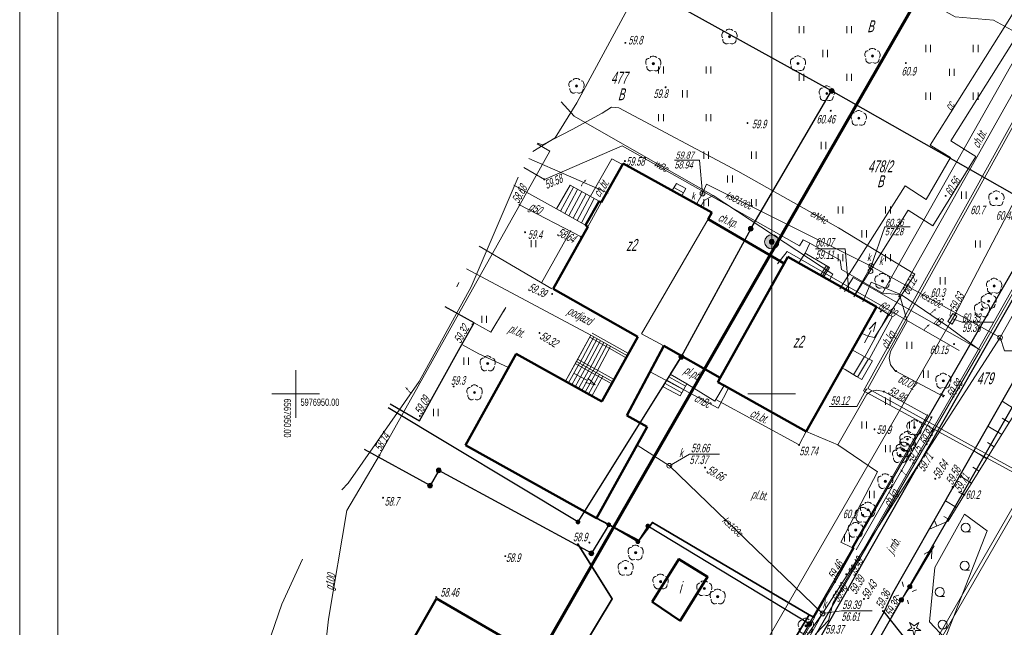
# Model space of a CAD drawing. Header units: millimetres. Extents: x 6567289036 to 6568990308, y 5976640423 to 5977332400.
# Tile 21 of 216: x 6567289036 to 6567392461, y 5976847912 to 5976911723. Entities that reach past the tile are written whole.
import ezdxf

# ---------------------------------------------------------------- set-up
doc = ezdxf.new("R2010")
doc.units = ezdxf.units.MM
doc.layers.add('0_PODKŁADANKI', color=7, linetype='Continuous')
doc.styles.get("Standard").update_dxf_attribs({"font": 'arial.ttf'})

# ---------------------------------------------------------------- blocks, each defined once
blk = doc.blocks.new('L_0_29_1')
at = {"color": 0, "linetype": 'Continuous', "lineweight": 13, "flags": 128}
blk.add_lwpolyline([(0, -0.5), (0, 0.5)], dxfattribs=at)
blk = doc.blocks.new('L_0_29_2')
at = {"color": 0, "linetype": 'Continuous', "lineweight": 13, "flags": 128}
blk.add_lwpolyline([(0, 0.5), (0, -0.5)], dxfattribs=at)
blk = doc.blocks.new('EGBP04_02')
at = {"linetype": 'Continuous', "lineweight": 18}
blk.add_hatch(color=7, dxfattribs=at).paths.add_polyline_path([(0, -0.5, 1), (0, 0.5, 1)])
at = {"color": 0, "linetype": 'Continuous', "lineweight": 18}
blk.add_circle((0, 0), 0.5, dxfattribs=at)
blk = doc.blocks.new('EGBP04_03')
at = {"linetype": 'Continuous', "lineweight": 13}
for color, points in [(7, [(0, -0.5, 1), (0, 0.5, 1)]), (0, [(0, -0.1, 1), (0, 0.1, 1)])]:
    blk.add_hatch(color=color, dxfattribs=at).paths.add_polyline_path(points)
at = {"color": 0, "linetype": 'Continuous', "lineweight": 13}
blk.add_circle((0, 0), 0.1, dxfattribs=at)
blk = doc.blocks.new('RTPW01')
at = {"linetype": 'Continuous', "lineweight": 13}
blk.add_hatch(color=0, dxfattribs=at).paths.add_polyline_path([(0, -0.1, 1), (0, 0.1, 1)])
at = {"color": 0, "linetype": 'Continuous', "lineweight": 13}
blk.add_circle((0, 0), 0.1, dxfattribs=at)
blk = doc.blocks.new('RTPW02')
at = {"linetype": 'Continuous', "lineweight": 13}
blk.add_hatch(color=0, dxfattribs=at).paths.add_polyline_path([(0, -0.1, 1), (0, 0.1, 1)])
at = {"color": 0, "linetype": 'Continuous', "lineweight": 13}
blk.add_circle((0, 0), 0.1, dxfattribs=at)
blk = doc.blocks.new('SUUS22_01')
at = {"color": 0, "linetype": 'Continuous', "lineweight": 13}
blk.add_circle((0, 0), 0.5, dxfattribs=at)
blk = doc.blocks.new('SUSM05_01')
at = {"linetype": 'Continuous', "lineweight": 18}
blk.add_hatch(color=7, dxfattribs=at).paths.add_polyline_path([(0, -0.45, 1), (0, 0.45, 1)])
at = {"color": 0, "linetype": 'Continuous', "lineweight": 18}
blk.add_circle((0, 0), 0.447, dxfattribs=at)
blk = doc.blocks.new('SUSM01_01')
at = {"color": 0, "linetype": 'Continuous', "lineweight": 18, "flags": 128}
for points in [[(-1, 1), (-1.7, 1.7)], [(1.1, 1), (1.7, 1.7)], [(-1, -1.1), (-1.7, -1.8)], [(1.1, -1.1), (1.7, -1.7)]]:
    blk.add_lwpolyline(points, dxfattribs=at)
blk = doc.blocks.new('SUPE04')
at = {"color": 0, "linetype": 'Continuous', "lineweight": 18, "flags": 128}
for points in [[(0.5, 0), (10, 0)], [(9, 0), (7.4, 0.9)], [(9, 0), (7.4, -0.9)]]:
    blk.add_lwpolyline(points, dxfattribs=at)
blk = doc.blocks.new('SUPS01_08')
at = {"linetype": 'Continuous', "lineweight": 13}
blk.add_hatch(color=0, dxfattribs=at).paths.add_polyline_path([(0, -0.1, 1), (0, 0.1, 1)])
at = {"color": 0, "linetype": 'Continuous', "lineweight": 13}
blk.add_circle((0, 0), 0.1, dxfattribs=at)
blk = doc.blocks.new('SUUS13')
at = {"linetype": 'Continuous', "lineweight": 18}
for points in [[(0, -1.5, 1), (0, 1.5, 1)], [(0, -0.5, 1), (0, 0.5, 1)]]:
    blk.add_hatch(color=7, dxfattribs=at).paths.add_polyline_path(points)
at = {"color": 0, "linetype": 'Continuous', "lineweight": 18}
for radius in [1.5, 0.5]:
    blk.add_circle((0, 0), radius, dxfattribs=at)
blk = doc.blocks.new('OBOP01_01')
at = {"linetype": 'Continuous', "lineweight": 18}
blk.add_hatch(color=0, dxfattribs=at).paths.add_polyline_path([(0, -0.1, 1), (0, 0.1, 1)])
at = {"color": 0, "linetype": 'Continuous', "lineweight": 18, "flags": 128}
blk.add_lwpolyline([(-1, 1.3), (0, 0.6), (1, 1.3), (0.5, 0.2), (1.4, -0.4), (0.3, -0.4), (0, -1.5), (-0.3, -0.4), (-1.4, -0.4), (-0.5, 0.2), (-1, 1.3)], dxfattribs=at)
at = {"color": 0, "linetype": 'Continuous', "lineweight": 18}
blk.add_circle((0, 0), 0.1, dxfattribs=at)
blk = doc.blocks.new('OBOP02_01')
at = {"linetype": 'Continuous', "lineweight": 13}
blk.add_hatch(color=0, dxfattribs=at).paths.add_polyline_path([(0, -0.22, 1), (0, 0.22, 1)])
at = {"color": 0, "linetype": 'Continuous', "lineweight": 18, "flags": 128}
for points in [[(-0.9, 1.1), (-1.1, 1.1), (-1.3, 1), (-1.5, 0.8), (-1.6, 0.5), (-1.6, 0.1), (-1.5, -0.2)], [(0.7, 1.3), (0.4, 1.5), (0.1, 1.6), (-0.2, 1.6), (-0.5, 1.5), (-0.7, 1.3)], [(1.5, -0.3), (1.6, 0), (1.6, 0.3), (1.5, 0.7), (1.3, 1), (1, 1.1)], [(-1.4, -0.5), (-1.4, -0.8), (-1.3, -1.1), (-1.1, -1.3), (-0.8, -1.5), (-0.5, -1.5), (-0.2, -1.4)], [(0.1, -1.4), (0.4, -1.5), (0.7, -1.5), (1.1, -1.3), (1.3, -1), (1.4, -0.6)]]:
    blk.add_lwpolyline(points, dxfattribs=at)
at = {"color": 0, "linetype": 'Continuous', "lineweight": 13}
blk.add_circle((0, 0), 0.224, dxfattribs=at)
blk = doc.blocks.new('PTTU04')
at = {"color": 0, "linetype": 'Continuous', "lineweight": 18, "flags": 128}
for points in [[(-5.5, 5.7), (-5.5, 4.2)], [(-4.5, 5.7), (-4.5, 4.2)], [(4.5, 5.7), (4.5, 4.2)], [(5.5, 5.7), (5.5, 4.2)], [(-0.5, -0.8), (-0.5, 0.7)], [(0.5, 0.7), (0.5, -0.8)], [(-5.5, -5.8), (-5.5, -4.3)], [(-4.5, -4.3), (-4.5, -5.8)], [(4.5, -4.3), (4.5, -5.8)], [(5.5, -4.3), (5.5, -5.8)]]:
    blk.add_lwpolyline(points, dxfattribs=at)
blk = doc.blocks.new('PTTU04_1')
at = {"color": 0, "linetype": 'Continuous', "lineweight": 18, "flags": 128}
for points in [[(-0.5, 0.7), (-0.5, -0.8)], [(0.5, 0.7), (0.5, -0.8)]]:
    blk.add_lwpolyline(points, dxfattribs=at)
blk = doc.blocks.new('PTTL05_1')
at = {"color": 0, "linetype": 'Continuous', "lineweight": 18, "flags": 128}
blk.add_lwpolyline([(0, -0.9), (1, -0.9)], dxfattribs=at)
at = {"color": 0, "linetype": 'Continuous', "lineweight": 18}
blk.add_circle((0, 0), 0.949, dxfattribs=at)

msp = doc.modelspace()

# ---------------------------------------------------------------- linework, layer by layer
at = {"layer": '0_PODKŁADANKI', "color": 18, "linetype": 'Continuous', "lineweight": 18, "flags": 128}
for points in [[(6567289036.345362, 5976640422.753954), (6567289036.345362, 5977054922.753954)], [(6567293036.345362, 5976672422.753954), (6567293036.345362, 5977052422.753954)]]:
    msp.add_lwpolyline(points, dxfattribs=at)
at = {"layer": '0_PODKŁADANKI', "linetype": 'Continuous', "lineweight": 13, "flags": 128}
for points in [[(6567368036.345362, 5977052422.753954), (6567368036.345362, 5976672422.753954)], [(6567318036.345362, 5976869922.753954), (6567318036.345362, 5976874922.753954)], [(6567368036.345362, 5976869922.753954), (6567368036.345362, 5976874922.753954)], [(6567315536.345362, 5976872422.753954), (6567320536.345362, 5976872422.753954)], [(6567365536.345362, 5976872422.753954), (6567370536.345362, 5976872422.753954)]]:
    msp.add_lwpolyline(points, dxfattribs=at)
at = {"layer": '0_PODKŁADANKI', "lineweight": 70, "flags": 128}
msp.add_lwpolyline([(6567404736.345362, 5976739422.753954), (6567351762.778372, 5976777404.141075), (6567366146.075858, 5976800736.645169), (6567331457.154829, 5976823648.519215), (6567352156.941767, 5976859663.035738), (6567388004.251012, 5976922023.146966), (6567434454.322674, 5977002407.900146), (6567546736.345362, 5976901322.753954), (6567526086.345362, 5976874932.753954), (6567498709.432438, 5976815801.160638), (6567474536.620397, 5976767698.485344), (6567446143.972124, 5976711666.871627)], close=True, dxfattribs=at)
at = {"layer": '0_PODKŁADANKI', "linetype": 'Continuous', "lineweight": 18, "flags": 128}
for points in [[(6567389476.345362, 5976825752.753954), (6567377386.345362, 5976832842.753954), (6567394956.345362, 5976863312.753954), (6567377666.345362, 5976872762.753954), (6567407636.345362, 5976926832.753954), (6567417246.345362, 5976944642.753954), (6567428206.345362, 5976964672.753954), (6567399246.345362, 5976991052.753954)], [(6567399516.345362, 5976991342.753954), (6567428616.345362, 5976964712.753954), (6567417426.345362, 5976944412.753954), (6567407866.345362, 5976926692.753953), (6567378136.345362, 5976872992.753954), (6567395446.345362, 5976863422.753954), (6567377906.345362, 5976833012.753954), (6567389676.345362, 5976826092.753954)], [(6567429546.345362, 5976968762.753954), (6567429666.345362, 5976965742.753954), (6567430086.345362, 5976965462.753954), (6567430076.345362, 5976965112.753954), (6567418216.345362, 5976944482.753954), (6567415636.345362, 5976941072.753954), (6567411176.345362, 5976931162.753954), (6567410336.345362, 5976925202.753954), (6567408956.345362, 5976922342.753954), (6567408766.345362, 5976921872.753954), (6567387276.345362, 5976880742.753954), (6567387026.345362, 5976880322.753954), (6567386776.345362, 5976879902.753954), (6567361346.345362, 5976835862.753954), (6567361156.345362, 5976835392.753954), (6567360956.345362, 5976834942.753953)], [(6567433226.345362, 5976961692.753953), (6567434166.345362, 5976959802.753954), (6567434086.345362, 5976955952.753954), (6567422326.345362, 5976934622.753954), (6567413156.345362, 5976918582.753954), (6567389736.345362, 5976877132.753954), (6567374486.345362, 5976850522.753954), (6567374006.345362, 5976848632.753954), (6567372676.345362, 5976847212.753954), (6567358606.345362, 5976822272.753954)], [(6567342940.345362, 5976897878.753954), (6567345296.345362, 5976899312.753954), (6567347546.345362, 5976902982.753954), (6567357516.345362, 5976921392.753954), (6567359196.345362, 5976925862.753954), (6567360831.345362, 5976929526.753954)], [(6567448116.345362, 5976914552.753954), (6567416016.345362, 5976920932.753954), (6567392016.345362, 5976878332.753954), (6567373376.345362, 5976849362.753954), (6567358346.345362, 5976822512.753954)], [(6567414166.345362, 5976919462.753954), (6567389916.345362, 5976876982.753954), (6567364746.345362, 5976833472.753954), (6567358456.345362, 5976822482.753954)], [(6567375186.345362, 5976883472.753954), (6567382046.345362, 5976894272.753954), (6567384256.345362, 5976892852.753954), (6567386816.345362, 5976897242.753954), (6567384666.345362, 5976898552.753954), (6567393404.188234, 5976912418.887012)], [(6567394776.639723, 5976911653.281639), (6567386846.345362, 5976898992.753954), (6567389486.345362, 5976897372.753954), (6567384966.345362, 5976890082.753954), (6567382366.345362, 5976891712.753954), (6567376666.345362, 5976882622.753954)], [(6567343433.345362, 5976898749.753954), (6567343936.345362, 5976898582.753954), (6567347056.345362, 5976900192.753953), (6567350216.345362, 5976901922.753954), (6567351186.345362, 5976902542.753954), (6567351966.345362, 5976902452.753954), (6567364486.345362, 5976895802.753954), (6567375056.345362, 5976889852.753954), (6567383056.345362, 5976885012.753954), (6567378816.345362, 5976878362.753954), (6567378166.345362, 5976878472.753954), (6567377546.345362, 5976878772.753954)], [(6567345899.345362, 5976903112.753954), (6567347266.345362, 5976901592.753954), (6567356276.345362, 5976896452.753954), (6567361896.345362, 5976893262.753954), (6567360946.345362, 5976892732.753954), (6567360596.345362, 5976892102.753954)], [(6567343404.345362, 5976898699.753954), (6567344706.345362, 5976897922.753954), (6567326826.345362, 5976865972.753954), (6567323406.345362, 5976860162.753954), (6567321456.345362, 5976848772.753954), (6567321136.345362, 5976845662.753954), (6567320136.345362, 5976836312.753954), (6567319906.345362, 5976835152.753954), (6567317816.345362, 5976831652.753954), (6567317256.345362, 5976831102.753954), (6567313076.345362, 5976822902.753954)], [(6567350866.345362, 5976893502.753954), (6567342530.345362, 5976897153.753954)], [(6567360756.345362, 5976893462.753954), (6567360456.345362, 5976896972.753954), (6567357810.345362, 5976896972.753954)], [(6567322858.345362, 5976862353.753954), (6567323536.345362, 5976863052.753954), (6567330996.345362, 5976873712.753954), (6567336476.345362, 5976883662.753954), (6567341409.345362, 5976895170.753954)], [(6567345436.345362, 5976891842.753954), (6567346846.345362, 5976894342.753954)], [(6567346846.345362, 5976894342.753954), (6567349896.345362, 5976892672.753954)], [(6567358016.345362, 5976894532.753954), (6567357566.345362, 5976893772.753954)], [(6567359016.345362, 5976893982.753954), (6567358016.345362, 5976894532.753954)], [(6567358016.345362, 5976894532.753954), (6567358176.345362, 5976894442.753953)], [(6567360126.345362, 5976892362.753954), (6567360756.345362, 5976893462.753954), (6567361166.345362, 5976894432.753954), (6567378466.345362, 5976885832.753954), (6567376756.345362, 5976882852.753954)], [(6567345856.345362, 5976891602.753954), (6567347206.345362, 5976894142.753954)], [(6567346296.345362, 5976891362.753954), (6567347646.345362, 5976893902.753954)], [(6567346726.345362, 5976891122.753954), (6567348086.345362, 5976893662.753954)], [(6567347166.345362, 5976890872.753954), (6567348526.345362, 5976893422.753954)], [(6567357566.345362, 5976893772.753954), (6567358586.345362, 5976893212.753954)], [(6567357756.345362, 5976894102.753954), (6567358776.345362, 5976893552.753954)], [(6567358586.345362, 5976893212.753954), (6567359016.345362, 5976893982.753954)], [(6567361896.345362, 5976893262.753954), (6567374456.345362, 5976885012.753954), (6567374106.345362, 5976884352.753954)], [(6567341546.345362, 5976892282.753954), (6567348006.345362, 5976888932.753954)], [(6567347606.345362, 5976890632.753954), (6567348956.345362, 5976893182.753954)], [(6567348036.345362, 5976890382.753954), (6567349396.345362, 5976892942.753953)], [(6567348476.345362, 5976890142.753954), (6567349836.345362, 5976892702.753954)], [(6567350126.345362, 5976892522.753954), (6567348706.345362, 5976889982.753954)], [(6567349896.345362, 5976892672.753954), (6567350126.345362, 5976892522.753954)], [(6567348486.345362, 5976890132.753954), (6567345436.345362, 5976891842.753954)], [(6567348706.345362, 5976889982.753954), (6567348486.345362, 5976890132.753954)], [(6567378466.345362, 5976885852.753954), (6567379906.345362, 5976889962.753954), (6567382589.345362, 5976889962.753954)], [(6567368646.345362, 5976886072.753954), (6567369656.345362, 5976887392.753954), (6567387716.345362, 5976876972.753954)], [(6567370876.345362, 5976886172.753954), (6567371556.345362, 5976887212.753954)], [(6567371556.345362, 5976887212.753954), (6567374096.345362, 5976885702.753954)], [(6567376136.345362, 5976883172.753954), (6567375746.345362, 5976887652.753954), (6567372622.345362, 5976887652.753954)], [(6567373486.345362, 5976884692.753953), (6567370876.345362, 5976886172.753954)], [(6567373146.345362, 5976884882.753954), (6567373786.345362, 5976885892.753954)], [(6567373316.345362, 5976884782.753954), (6567373956.345362, 5976885782.753954)], [(6567374096.345362, 5976885702.753954), (6567373486.345362, 5976884692.753953)], [(6567378466.345362, 5976885852.753954), (6567392016.345362, 5976878332.753954)], [(6567375686.345362, 5976883192.753953), (6567376576.345362, 5976884652.753954), (6567389946.345362, 5976877032.753954)], [(6567377616.345362, 5976882092.753954), (6567378486.345362, 5976884152.753954), (6567381646.345362, 5976882822.753954), (6567386496.345362, 5976879532.753954), (6567389736.345362, 5976877132.753954)], [(6567377826.345362, 5976876301.503955), (6567380236.345362, 5976880771.503955)], [(6567378266.345362, 5976876064.003954), (6567380676.345362, 5976880534.003953)], [(6567378274.479626, 5976879216.036751), (6567378977.720596, 5976879969.662739)], [(6567378977.720596, 5976879969.662739), (6567378711.861383, 5976878973.761703)], [(6567387026.345362, 5976880312.753954), (6567388026.345362, 5976879972.753954), (6567391328.345362, 5976879972.753954)], [(6567349159.095362, 5976878810.503956), (6567352989.095363, 5976876650.503955)], [(6567377766.345362, 5976877782.753954), (6567378493.170503, 5976879094.899226)], [(6567349036.345362, 5976878592.753954), (6567347516.345362, 5976875842.753954)], [(6567347866.345362, 5976875642.753954), (6567349356.345362, 5976878412.753954)], [(6567348216.345362, 5976875452.753954), (6567349706.345362, 5976878212.753954)], [(6567348566.345362, 5976875252.753954), (6567350056.345362, 5976878022.753954)], [(6567348913.595362, 5976878375.003953), (6567352743.595361, 5976876215.003953)], [(6567348916.345362, 5976875062.753954), (6567350406.345362, 5976877822.753954)], [(6567352866.345362, 5976876432.753954), (6567349036.345362, 5976878592.753954)], [(6567392016.345362, 5976878332.753954), (6567392466.345362, 5976876952.753954), (6567395654.345362, 5976876952.753954)], [(6567349266.345362, 5976874862.753954), (6567350746.345362, 5976877622.753954)], [(6567349616.345362, 5976874672.753954), (6567351096.345362, 5976877432.753954)], [(6567378046.345362, 5976876182.753954), (6567376406.345362, 5976877092.753954)], [(6567347516.345362, 5976875842.753954), (6567346356.345362, 5976873752.753954)], [(6567346686.345362, 5976873572.753954), (6567347846.345362, 5976875662.753954)], [(6567347394.595363, 5976875624.253954), (6567351234.59536, 5976873484.253954)], [(6567347516.345362, 5976875842.753954), (6567347636.345362, 5976876062.753954)], [(6567347516.345362, 5976875842.753954), (6567349606.345362, 5976874672.753954)], [(6567351356.345362, 5976873702.753954), (6567347516.345362, 5976875842.753954)], [(6567347638.095363, 5976876061.253954), (6567351478.095363, 5976873921.253956)], [(6567351356.345362, 5976873702.753954), (6567352866.345362, 5976876432.753954)], [(6567376626.345362, 5976874432.753954), (6567377766.345362, 5976876342.753954)], [(6567377056.345362, 5976874182.753954), (6567378206.345362, 5976876102.753954)], [(6567377496.345362, 5976873922.753954), (6567378616.345362, 5976875882.753954)], [(6567378616.345362, 5976875882.753954), (6567378046.345362, 5976876182.753954)], [(6567347036.345362, 5976873372.753954), (6567348196.345362, 5976875462.753954)], [(6567347386.345362, 5976873182.753954), (6567348546.345362, 5976875272.753954)], [(6567347736.345362, 5976872982.753954), (6567348896.345362, 5976875072.753954)], [(6567348076.345362, 5976872792.753954), (6567349246.345362, 5976874882.753954)], [(6567348426.345362, 5976872592.753954), (6567349596.345362, 5976874682.753954)], [(6567349606.345362, 5976874672.753954), (6567351356.345362, 5976873702.753954)], [(6567363506.345362, 5976873032.753954), (6567362396.345362, 5976870922.753954), (6567355246.345362, 5976874752.753954)], [(6567375356.345362, 5976875202.753954), (6567375746.345362, 5976874972.753954)], [(6567375746.345362, 5976874972.753954), (6567376946.345362, 5976874242.753954)], [(6567346356.345362, 5976873752.753954), (6567350196.345362, 5976871612.753954)], [(6567347276.345362, 5976874572.753954), (6567348593.920905, 5976873855.819725)], [(6567349472.304602, 5976873377.863572), (6567348474.431867, 5976873636.223801)], [(6567348713.409943, 5976874075.415649), (6567349472.304602, 5976873377.863572)], [(6567348776.345362, 5976872402.753954), (6567349946.345362, 5976874492.753954)], [(6567349126.345362, 5976872202.753954), (6567350296.345362, 5976874292.753954)], [(6567350196.345362, 5976871612.753954), (6567351356.345362, 5976873702.753954)], [(6567357366.345362, 5976874502.753954), (6567356636.345362, 5976873182.753954)], [(6567357016.345362, 5976873872.753954), (6567358776.345362, 5976872882.753954)], [(6567357206.345362, 5976874222.753954), (6567358976.345362, 5976873232.753954)], [(6567359116.345362, 5976873482.753954), (6567357366.345362, 5976874502.753954)], [(6567376946.345362, 5976874242.753954), (6567377496.345362, 5976873922.753954)], [(6567356636.345362, 5976873182.753954), (6567358406.345362, 5976872232.753954)], [(6567356826.345362, 5976873522.753954), (6567358576.345362, 5976872532.753954)], [(6567358406.345362, 5976872232.753954), (6567359116.345362, 5976873482.753954)], [(6567377956.345362, 5976872872.753954), (6567376966.345362, 5976871112.753954), (6567374072.345362, 5976871112.753954)], [(6567379986.345362, 5976871292.753954), (6567379986.345362, 5976872042.753954)], [(6567380486.345362, 5976871292.753954), (6567380486.345362, 5976872042.753954)], [(6567393780.610294, 5976870693.464473), (6567392227.097587, 5976871659.542434)], [(6567384439.345362, 5976870246.753954), (6567376469.345362, 5976856296.753954)], [(6567384873.345362, 5976869998.753954), (6567376903.345364, 5976856048.753954)], [(6567377486.345362, 5976868792.753954), (6567377486.345362, 5976869542.753954)], [(6567377986.345362, 5976868792.753954), (6567377986.345362, 5976869542.753954)], [(6567382486.345362, 5976868792.753954), (6567382486.345362, 5976869542.753954)], [(6567382986.345362, 5976868792.753954), (6567382986.345362, 5976869542.753954)], [(6567392988.483874, 5976869419.676525), (6567392237.122705, 5976869886.923083)], [(6567392196.357453, 5976868145.888578), (6567390744.425486, 5976869048.79685)], [(6567353886.345362, 5976867032.753954), (6567357276.345362, 5976864872.753954), (6567373376.345362, 5976849362.753954)], [(6567379986.345362, 5976866292.753954), (6567379986.345362, 5976867042.753954)], [(6567380486.345362, 5976866292.753954), (6567380486.345362, 5976867042.753954)], [(6567390612.104609, 5976865598.312687), (6567389261.753386, 5976866438.051268)], [(6567391404.23103, 5976866872.100633), (6567390703.660233, 5976867307.762346)], [(6567357276.345362, 5976864872.753954), (6567359386.345362, 5976866102.753954), (6567362548.345362, 5976866102.753954)], [(6567389819.978187, 5976864324.524739), (6567389170.197761, 5976864728.60161)], [(6567389027.851765, 5976863050.736794), (6567387779.081283, 5976863827.305686)], [(6567387448.707383, 5976860499.997604), (6567386296.261131, 5976861210.589261)], [(6567388235.973389, 5976861776.795252), (6567387635.612669, 5976862146.974181)], [(6567385360.414382, 5976858543.716667), (6567385114.567194, 5976859121.309464)], [(6567386661.441377, 5976859223.199955), (6567386109.355846, 5976859563.612684)], [(6567329296.345362, 5976822642.753954), (6567326536.345362, 5976824382.753954), (6567319806.345362, 5976828222.753954), (6567316926.345362, 5976830282.753954), (6567314306.345362, 5976832802.753954), (6567312506.345362, 5976834352.753954), (6567311596.345362, 5976835892.753954), (6567316576.345362, 5976850342.753954), (6567318748.345362, 5976855082.753954)], [(6567319896.345362, 5976808082.753954), (6567351756.345362, 5976818122.753954), (6567354436.345362, 5976822372.753954), (6567359066.345362, 5976829362.753954), (6567361736.345362, 5976833392.753954), (6567365896.345362, 5976838842.753954), (6567373376.345362, 5976849362.753954)], [(6567373376.345362, 5976849362.753954), (6567375346.345362, 5976849642.753954), (6567378585.345362, 5976849642.753954)]]:
    msp.add_lwpolyline(points, dxfattribs=at)
at = {"layer": '0_PODKŁADANKI', "linetype": 'Continuous', "lineweight": 25, "flags": 128}
for points in [[(6567358256.586545, 5976820775.120837), (6567360336.137743, 5976824349.983788), (6567367758.374131, 5976837408.747147), (6567375990.336905, 5976851849.501782), (6567383286.373838, 5976864656.702277), (6567395461.976495, 5976886046.171122), (6567402943.800706, 5976899107.535935), (6567412735.191191, 5976916324.269744), (6567420615.043418, 5976930047.86971), (6567421886.345362, 5976932352.753954)], [(6567374326.345362, 5976904242.753954), (6567353168.345362, 5976915971.753954)], [(6567413067.602123, 5976908316.109881), (6567406641.250737, 5976897102.985645), (6567399231.424665, 5976883993.028679), (6567387089.352464, 5976862612.804878)], [(6567365826.345362, 5976889762.753954), (6567374326.345362, 5976904242.753954)], [(6567396866.345362, 5976891452.753954), (6567374326.345362, 5976904242.753954)], [(6567371976.345362, 5976848262.753954), (6567396866.345362, 5976891452.753954)], [(6567365826.345362, 5976889762.753954), (6567358526.345362, 5976876312.753954)], [(6567402836.345362, 5976887662.753954), (6567378166.345362, 5976844712.753954)], [(6567327959.345362, 5976871376.753954), (6567331036.345362, 5976869612.753954), (6567335466.345362, 5976877602.753954), (6567336776.345362, 5976879872.753954), (6567333711.345362, 5976881551.753954)], [(6567358526.345362, 5976876312.753954), (6567347676.345362, 5976858972.753954)], [(6567347676.345362, 5976858972.753954), (6567327724.345362, 5976870961.753954)], [(6567332136.345362, 5976862792.753954), (6567325244.345362, 5976866574.753954)], [(6567333056.345362, 5976864392.753954), (6567332136.345362, 5976862792.753954)], [(6567349086.345362, 5976855682.753954), (6567333056.345362, 5976864392.753954)], [(6567371645.754267, 5976835147.874117), (6567376004.788192, 5976832666.34256), (6567383203.806625, 5976845293.678573), (6567379833.052526, 5976849543.152035), (6567380766.746179, 5976851480.245878), (6567387089.352464, 5976862612.804878)], [(6567350916.345362, 5976858682.753954), (6567349086.345362, 5976855682.753954)], [(6567353966.345362, 5976856902.753954), (6567350916.345362, 5976858682.753954)], [(6567355016.345362, 5976858542.753954), (6567353966.345362, 5976856902.753954)], [(6567371976.345362, 5976848262.753954), (6567355016.345362, 5976858542.753954)], [(6567376456.345362, 5976856292.753954), (6567376641.617991, 5976856216.423401), (6567374674.301537, 5976852665.450892)], [(6567379833.052526, 5976849543.152035), (6567371645.754267, 5976835147.874117)], [(6567371976.345362, 5976848262.753954), (6567370346.345362, 5976845372.753954)]]:
    msp.add_lwpolyline(points, dxfattribs=at)
at = {"layer": '0_PODKŁADANKI', "lineweight": 18, "flags": 128}
for points in [[(6567366266.345362, 5976925632.753954), (6567372436.345362, 5976922182.753954), (6567374866.345362, 5976918982.753954), (6567387286.345362, 5976912012.753954), (6567391336.345362, 5976911682.753954), (6567394776.345362, 5976909792.753954)], [(6567374326.345362, 5976904242.753954), (6567353168.345362, 5976915971.753954)], [(6567379656.345362, 5976883002.753954), (6567381446.345362, 5976882872.753954), (6567397236.345362, 5976910902.753954), (6567398386.345362, 5976910212.753954), (6567401306.345362, 5976915322.753954)], [(6567394776.345362, 5976909792.753954), (6567379656.345362, 5976883002.753954)], [(6567386556.345362, 5976859052.753954), (6567388276.150578, 5976861841.955107), (6567401387.19439, 5976882925.31897), (6567407615.243476, 5976896427.252941), (6567410543.360343, 5976900961.800599), (6567413358.736551, 5976906235.842104), (6567413067.602123, 5976908316.109881)], [(6567374326.345362, 5976904242.753954), (6567365826.345362, 5976889762.753954)], [(6567396866.345362, 5976891452.753954), (6567374326.345362, 5976904242.753954)], [(6567341982.345362, 5976896183.753954), (6567344146.345362, 5976894952.753954), (6567352326.345362, 5976898472.753954), (6567370956.345362, 5976887972.753954), (6567371336.345362, 5976888612.753954), (6567372046.345362, 5976888262.753954), (6567371556.345362, 5976887212.753954), (6567370876.345362, 5976886172.753954), (6567369726.345362, 5976886822.753954), (6567369336.345362, 5976886122.753954), (6567361366.345362, 5976890762.753954), (6567361756.345362, 5976891462.753954), (6567358586.345362, 5976893212.753954)], [(6567348986.345362, 5976893172.753954), (6567351246.345362, 5976897112.753954), (6567352356.345362, 5976896502.753954)], [(6567340944.345362, 5976894347.753954), (6567345436.345362, 5976891842.753954)], [(6567396866.345362, 5976891452.753954), (6567371976.345362, 5976848262.753954)], [(6567346936.345362, 5976889582.753954), (6567343856.345362, 5976884082.753954)], [(6567365826.345362, 5976889762.753954), (6567358526.345362, 5976876312.753954)], [(6567372046.345362, 5976888262.753954), (6567375206.345362, 5976886462.753954), (6567375376.345362, 5976885472.753954), (6567379656.345362, 5976883002.753954), (6567381446.345362, 5976882872.753954)], [(6567344946.345362, 5976883442.753953), (6567337314.345362, 5976887926.753954)], [(6567378166.345362, 5976844712.753954), (6567402836.345362, 5976887662.753954)], [(6567349036.345362, 5976878592.753954), (6567335977.345362, 5976885559.753954)], [(6567381446.345362, 5976882872.753954), (6567382256.345362, 5976880072.753954), (6567380516.345362, 5976876892.753954), (6567380366.345362, 5976876182.753954)], [(6567339976.345362, 5976881292.753954), (6567338526.345362, 5976878892.753954), (6567336776.345362, 5976879872.753954), (6567335466.345362, 5976877612.753954), (6567337276.345362, 5976876632.753954), (6567340396.345362, 5976875192.753953), (6567341196.345362, 5976876632.753954), (6567346356.345362, 5976873752.753954), (6567349036.345362, 5976878592.753954)], [(6567379026.345362, 5976881582.753954), (6567380456.345362, 5976880652.753954)], [(6567358526.345362, 5976876312.753954), (6567347676.345362, 5976858972.753954)], [(6567380366.345362, 5976876182.753954), (6567380496.345362, 5976875472.753954), (6567380996.345362, 5976874842.753954), (6567386066.345362, 5976872152.753954)], [(6567347676.345362, 5976858972.753954), (6567327724.345362, 5976870961.753954)], [(6567371656.345362, 5976868462.753954), (6567374986.345362, 5976867072.753954)], [(6567332136.345362, 5976862792.753954), (6567325244.345362, 5976866574.753954)], [(6567333056.345362, 5976864392.753954), (6567332136.345362, 5976862792.753954)], [(6567349086.345362, 5976855682.753954), (6567333056.345362, 5976864392.753954)], [(6567350916.345362, 5976858682.753954), (6567349086.345362, 5976855682.753954)], [(6567353966.345362, 5976856902.753954), (6567350916.345362, 5976858682.753954)], [(6567355016.345362, 5976858542.753954), (6567353966.345362, 5976856902.753954)], [(6567371976.345362, 5976848262.753954), (6567355016.345362, 5976858542.753954)], [(6567386556.345362, 5976859052.753954), (6567384606.345362, 5976858222.753954)], [(6567374674.301537, 5976852665.450892), (6567372514.262379, 5976849047.522769), (6567372536.508682, 5976848951.916279), (6567366495.30654, 5976838270.416861), (6567360683.285709, 5976828104.920258)], [(6567381665.935281, 5976850797.97856), (6567382532.188397, 5976852176.913694)], [(6567370346.345362, 5976845372.753954), (6567371976.345362, 5976848262.753954)]]:
    msp.add_lwpolyline(points, dxfattribs=at)
at = {"layer": '0_PODKŁADANKI', "linetype": 'Continuous', "lineweight": 50, "flags": 128}
for points in [[(6567350126.345362, 5976892522.753954), (6567352416.345362, 5976896612.753954)], [(6567352416.345362, 5976896612.753954), (6567361756.345362, 5976891462.753954)], [(6567348486.345362, 5976890132.753954), (6567349896.345362, 5976892672.753954)], [(6567349896.345362, 5976892672.753954), (6567350126.345362, 5976892522.753954)], [(6567361756.345362, 5976891462.753954), (6567361366.345362, 5976890762.753954)], [(6567348706.345362, 5976889982.753954), (6567348486.345362, 5976890132.753954)], [(6567361366.345362, 5976890762.753954), (6567369336.345362, 5976886122.753954)], [(6567345056.345362, 5976883472.753954), (6567348706.345362, 5976889982.753954)], [(6567369336.345362, 5976886122.753954), (6567362616.345362, 5976874112.753954)], [(6567362616.345362, 5976874112.753954), (6567369336.345362, 5976886122.753954)], [(6567369336.345362, 5976886122.753954), (6567369726.345362, 5976886822.753954)], [(6567369726.345362, 5976886822.753954), (6567379026.345362, 5976881582.753954)], [(6567353976.345362, 5976878432.753954), (6567345056.345362, 5976883472.753954)], [(6567379026.345362, 5976881582.753954), (6567371656.345362, 5976868462.753954)], [(6567350196.345362, 5976871612.753954), (6567353976.345362, 5976878432.753954)], [(6567356686.345362, 5976877482.753954), (6567352816.345362, 5976870142.753954)], [(6567362616.345362, 5976874112.753954), (6567356686.345362, 5976877482.753954)], [(6567335856.345362, 5976867052.753954), (6567341196.345362, 5976876632.753954)], [(6567341196.345362, 5976876632.753954), (6567350196.345362, 5976871612.753954)], [(6567362376.345362, 5976873672.753954), (6567362616.345362, 5976874112.753954)], [(6567363026.345362, 5976873302.753954), (6567362376.345362, 5976873672.753954)], [(6567371656.345362, 5976868462.753954), (6567363026.345362, 5976873302.753954)], [(6567352816.345362, 5976870142.753954), (6567354956.345362, 5976868952.753954)], [(6567354956.345362, 5976868952.753954), (6567349626.345362, 5976859382.753954)], [(6567349626.345362, 5976859382.753954), (6567335856.345362, 5976867052.753954)], [(6567325546.345362, 5976838182.753954), (6567332806.345362, 5976850932.753954)], [(6567332806.345362, 5976850932.753954), (6567341246.345362, 5976846042.753954)]]:
    msp.add_lwpolyline(points, dxfattribs=at)
at = {"layer": '0_PODKŁADANKI', "linetype": 'Continuous', "lineweight": 18, "flags": 128}
for points in [[(6567354356.345362, 5976878732.753955), (6567361356.345362, 5976890762.753954), (6567369327.822886, 5976886107.522567), (6567362618.729667, 5976874117.015191), (6567356686.345362, 5976877482.753954)], [(6567386546.345362, 5976880012.753954), (6567387066.345362, 5976880862.753954), (6567387486.345362, 5976880602.753954), (6567386976.345362, 5976879752.753954)], [(6567379816.345362, 5976872662.753954), (6567384386.345362, 5976870162.753954), (6567376456.345362, 5976856292.753954), (6567375306.345362, 5976856852.753954), (6567379156.345362, 5976864232.753954), (6567374986.345362, 5976867072.753954), (6567378036.345362, 5976872382.753954), (6567378516.345362, 5976872712.753954), (6567379076.345362, 5976872812.753954)]]:
    msp.add_lwpolyline(points, close=True, dxfattribs=at)
at = {"layer": '0_PODKŁADANKI', "lineweight": 18, "flags": 128}
for points in [[(6567358556.345362, 5976876422.753954), (6567362616.345362, 5976874112.753954), (6567362376.345362, 5976873672.753954), (6567363026.345362, 5976873302.753954), (6567362066.345362, 5976871652.753954), (6567359116.345362, 5976873482.753954), (6567357366.345362, 5976874502.753954)], [(6567363026.345362, 5976873302.753954), (6567371656.345362, 5976868462.753954), (6567370906.345362, 5976867062.753954), (6567362166.345362, 5976871822.753954)], [(6567388271.655859, 5976859779.145001), (6567390676.21789, 5976858046.490698), (6567386238.277311, 5976846719.170452), (6567384593.542107, 5976848477.986595), (6567385150.562639, 5976854197.813601)]]:
    msp.add_lwpolyline(points, close=True, dxfattribs=at)
at = {"layer": '0_PODKŁADANKI', "lineweight": 35, "flags": 128}
for points in [[(6567349626.345362, 5976859382.753954), (6567354076.345362, 5976857042.753954), (6567355496.345362, 5976858932.753954), (6567371976.345362, 5976849232.753954), (6567368506.345362, 5976843482.753954)], [(6567347616.345362, 5976856722.753954), (6567351276.345362, 5976850892.753954), (6567346656.345362, 5976843252.753954)], [(6567371976.345362, 5976849232.753954), (6567372536.508682, 5976848951.916279)]]:
    msp.add_lwpolyline(points, dxfattribs=at)
at = {"layer": '0_PODKŁADANKI', "linetype": 'Continuous', "lineweight": 50, "flags": 128}
msp.add_lwpolyline([(6567355476.345362, 5976850592.753954), (6567358286.345362, 5976855082.753954), (6567361296.345362, 5976853202.753954), (6567358426.345362, 5976848602.753954)], close=True, dxfattribs=at)
at = {"layer": '0_PODKŁADANKI'}
for p in [(6567382082.294243, 5976865310.940794), (6567383286.373838, 5976864656.702277), (6567385206.708287, 5976863509.121698), (6567387031.276252, 5976862649.96697), (6567387089.352464, 5976862612.804878), (6567388276.150578, 5976861841.955107), (6567374674.301537, 5976852665.450892), (6567375990.336905, 5976851849.501782), (6567376031.764668, 5976851833.959289), (6567382532.188397, 5976852176.913694), (6567377719.551673, 5976850889.215816), (6567381665.935281, 5976850797.97856), (6567379705.158031, 5976849622.644495), (6567379833.052526, 5976849543.152035)]:
    msp.add_point(p, dxfattribs=at)

# ---------------------------------------------------------------- block references
at = {"layer": '0_PODKŁADANKI', "linetype": 'Continuous', "xscale": 500, "yscale": 500, "zscale": 500}
for name, p in [('PTTU04', (6567373656.345362, 5976908202.753954)), ('OBOP02_01', (6567363596.345362, 5976909932.753954)), ('RTPW01', (6567352656.345362, 5976909292.753954)), ('OBOP02_01', (6567378616.345362, 5976907912.753954)), ('PTTU04', (6567386956.345362, 5976906222.753954)), ('OBOP02_01', (6567355596.345362, 5976907102.753954)), ('OBOP02_01', (6567370786.345362, 5976907122.753954)), ('PTTU04', (6567358896.345362, 5976903962.753954)), ('RTPW01', (6567382116.345362, 5976907172.753954)), ('OBOP02_01', (6567347526.345362, 5976904762.753954)), ('RTPW01', (6567356886.345362, 5976904632.753954)), ('OBOP02_01', (6567373816.345362, 5976903972.753954)), ('EGBP04_02', (6567374326.345362, 5976904242.753954)), ('RTPW01', (6567374226.345362, 5976902162.753954)), ('OBOP02_01', (6567377176.345362, 5976901382.753954)), ('RTPW01', (6567365486.345362, 5976900872.753954)), ('PTTU04_1', (6567373456.345362, 5976898542.753954)), ('PTTU04', (6567363646.345362, 5976895022.753954)), ('RTPW01', (6567352616.345362, 5976896872.753954)), ('RTPW02', (6567344146.345362, 5976894952.753954)), ('SUUS22_01', (6567360756.345362, 5976893462.753954)), ('RTPW02', (6567360756.345362, 5976893462.753954)), ('RTPW02', (6567386296.345362, 5976893222.753954)), ('PTTU04_1', (6567388216.345362, 5976893322.753954)), ('OBOP02_01', (6567391636.345362, 5976892942.753953)), ('SUPS01_08', (6567341546.345362, 5976892282.753954)), ('RTPW01', (6567391636.345362, 5976892942.753953)), ('PTTU04', (6567377746.345362, 5976889262.753954)), ('RTPW01', (6567342126.345362, 5976889392.753954)), ('EGBP04_02', (6567365826.345362, 5976889762.753954)), ('SUUS13', (6567368036.345362, 5976888392.753954)), ('PTTU04_1', (6567342996.345362, 5976888232.753954)), ('SUPS01_08', (6567348006.345362, 5976888932.753954)), ('PTTU04_1', (6567389686.345362, 5976888192.753953)), ('SUUS22_01', (6567378466.345362, 5976885852.753954)), ('SUUS22_01', (6567378406.345362, 5976885322.753954)), ('RTPW02', (6567378466.345362, 5976885852.753954)), ('OBOP02_01', (6567379666.345362, 5976884272.753954)), ('PTTU04_1', (6567385986.345362, 5976884322.753954)), ('OBOP02_01', (6567391396.345362, 5976883762.753954)), ('RTPW01', (6567344966.345362, 5976882922.753954)), ('SUPS01_08', (6567376136.345362, 5976883172.753954)), ('OBOP02_01', (6567390816.345362, 5976882162.753954)), ('RTPW01', (6567381416.345362, 5976882682.753954)), ('RTPW01', (6567386036.345362, 5976882362.753954)), ('OBOP02_01', (6567390116.345362, 5976881282.753954)), ('RTPW01', (6567379486.345362, 5976881082.753954)), ('SUPS01_08', (6567387346.345362, 5976880862.753954)), ('RTPW01', (6567336606.345362, 5976879722.753954)), ('RTPW02', (6567343636.345362, 5976878832.753954)), ('PTTU04_1', (6567382486.345362, 5976877542.753954)), ('RTPW01', (6567387186.345362, 5976877652.753954)), ('SUUS22_01', (6567392016.345362, 5976878332.753954)), ('OBOP02_01', (6567338196.345362, 5976875612.753954)), ('EGBP04_02', (6567358526.345362, 5976876312.753954)), ('RTPW01', (6567381096.345362, 5976874822.753954)), ('PTTU04_1', (6567384216.345362, 5976874522.753954)), ('OBOP02_01', (6567386056.345362, 5976873792.753954)), ('RTPW01', (6567334616.345362, 5976873202.753954)), ('OBOP02_01', (6567336816.345362, 5976872562.753954)), ('SUPS01_08', (6567377956.345362, 5976872872.753954)), ('RTPW01', (6567379816.345362, 5976872662.753954)), ('RTPW01', (6567386036.345362, 5976872162.753954)), ('RTPW01', (6567331066.345362, 5976870102.753954)), ('OBOP02_01', (6567383026.345362, 5976868892.753954)), ('RTPW01', (6567384776.345362, 5976869962.753954)), ('RTPW01', (6567378826.345362, 5976868702.753954)), ('OBOP02_01', (6567382296.345362, 5976867672.753954)), ('OBOP02_01', (6567381896.345362, 5976866552.753954)), ('OBOP02_01', (6567382286.345362, 5976867152.753954)), ('RTPW02', (6567370906.345362, 5976867062.753954)), ('OBOP02_01', (6567381526.345362, 5976865972.753954)), ('SUPS01_08', (6567326826.345362, 5976865972.753954)), ('EGBP04_02', (6567333056.345362, 5976864392.753954)), ('SUUS22_01', (6567357276.345362, 5976864872.753954)), ('RTPW02', (6567361036.345362, 5976864682.753954)), ('RTPW02', (6567383286.373838, 5976864656.702277)), ('OBOP02_01', (6567379966.345362, 5976863242.753954)), ('RTPW02', (6567385206.708287, 5976863509.121698)), ('EGBP04_02', (6567332136.345362, 5976862792.753954)), ('RTPW02', (6567387031.276252, 5976862649.96697)), ('RTPW02', (6567387089.352464, 5976862612.804878)), ('RTPW01', (6567327206.345362, 5976861512.753954)), ('RTPW01', (6567388276.150578, 5976861841.955107)), ('OBOP02_01', (6567377606.345362, 5976859692.753953)), ('OBOP02_01', (6567378146.345362, 5976860252.753954)), ('EGBP04_03', (6567347676.345362, 5976858972.753954)), ('RTPW01', (6567377606.345362, 5976859692.753953)), ('EGBP04_03', (6567350916.345362, 5976858682.753954)), ('EGBP04_03', (6567355016.345362, 5976858542.753954)), ('OBOP02_01', (6567376856.345362, 5976858122.753954)), ('PTTL05_1', (6567388416.345362, 5976858382.753954)), ('EGBP04_03', (6567353966.345362, 5976856902.753954)), ('RTPW01', (6567348886.345362, 5976856802.753954)), ('OBOP02_01', (6567353736.345362, 5976855742.753954)), ('RTPW01', (6567340046.345362, 5976855382.753954)), ('EGBP04_02', (6567349086.345362, 5976855682.753954)), ('OBOP02_01', (6567352686.345362, 5976854122.753954)), ('PTTL05_1', (6567388296.345362, 5976854372.753954)), ('OBOP02_01', (6567356356.345362, 5976852702.753954)), ('RTPW02', (6567375856.345362, 5976853482.753954)), ('OBOP02_01', (6567360946.345362, 5976851992.753954)), ('OBOP02_01', (6567362356.345362, 5976851122.753954)), ('RTPW02', (6567374674.301537, 5976852665.450892)), ('RTPW02', (6567375990.336905, 5976851849.501782)), ('RTPW02', (6567376031.764668, 5976851833.959289)), ('RTPW02', (6567376031.764668, 5976851833.959289)), ('SUSM05_01', (6567382532.188397, 5976852176.913694)), ('PTTL05_1', (6567385686.345362, 5976851612.753954)), ('RTPW01', (6567332796.345362, 5976851082.753954)), ('RTPW02', (6567377719.551673, 5976850889.215816)), ('SUSM05_01', (6567381665.935281, 5976850797.97856)), ('OBOP02_01', (6567371616.345362, 5976848062.753954)), ('SUUS22_01', (6567373376.345362, 5976849362.753954)), ('RTPW02', (6567379705.158031, 5976849622.644495)), ('RTPW02', (6567379833.052526, 5976849543.152035)), ('EGBP04_02', (6567371976.345362, 5976848262.753954)), ('OBOP01_01', (6567382994.043013, 5976847758.936677))]:
    msp.add_blockref(name, p, dxfattribs=at)
at = {"layer": '0_PODKŁADANKI', "linetype": 'Continuous'}
for name, p, xscale, yscale, zscale, rotation in [('L_0_29_1', (6567335056.345362, 5976883902.753954), 500, 500, 500, 332.05), ('L_0_29_2', (6567339976.345362, 5976881292.753954), 499.9999999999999, 499.9999999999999, 499.9999999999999, 152.05), ('PTTU04_1', (6567337836.345362, 5976880232.753954), 500, 500, 500, 180), ('PTTU04_1', (6567335926.345362, 5976875832.753954), 500, 500, 500, 180), ('L_0_29_2', (6567385990.345362, 5976872357.753955), 499.9999999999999, 499.9999999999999, 499.9999999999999, 60.34), ('PTTU04_1', (6567332736.345362, 5976870442.753953), 500, 500, 500, 180), ('RTPW02', (6567382082.294243, 5976865310.940794), 500, 500, 500, 22), ('PTTU04_1', (6567378556.345362, 5976861832.753954), 500, 500, 500, 180), ('PTTU04_1', (6567375936.345362, 5976857282.753954), 500, 500, 500, 180), ('SUPE04', (6567382532.188397, 5976852176.913694), 500, 500, 500, 59), ('SUSM01_01', (6567382073.862938, 5976851515.667607), 499.9999999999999, 499.9999999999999, 499.9999999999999, 331), ('PTTL05_1', (6567385976.345362, 5976848202.753954), 500, 500, 500, 11)]:
    msp.add_blockref(name, p, dxfattribs=dict(at, xscale=xscale, yscale=yscale, zscale=zscale, rotation=rotation))

# ---------------------------------------------------------------- texts
at = {"layer": '0_PODKŁADANKI', "lineweight": 25, "oblique": 15, "width": 0.59}
for s, p in [('B', (6567378066.345362, 5976910412.753954)), ('477', (6567351136.345364, 5976905002.753954)), ('B', (6567351866.345362, 5976903262.753954)), ('478/2', (6567378136.345364, 5976895692.753953)), ('B', (6567379096.345363, 5976894132.753954)), ('z2', (6567352746.345362, 5976887442.753953)), ('z2', (6567370266.345362, 5976877282.753954)), ('479', (6567389566.345362, 5976873432.753954)), ('i', (6567358286.345362, 5976851472.753954))]:
    msp.add_text(s, height=1250, dxfattribs=at).set_placement(p)
at = {"layer": '0_PODKŁADANKI', "lineweight": 18, "oblique": 15, "width": 0.59}
for s, p in [('59.8', (6567352956.345362, 5976909122.753954)), ('60.9', (6567381666.345362, 5976905862.753954)), ('59.8', (6567355606.345362, 5976903502.753954)), ('60.46', (6567372736.345362, 5976900822.753954)), ('59.9', (6567365946.345362, 5976900312.753954)), ('59.58', (6567352736.345362, 5976896392.753954)), ('60.7', (6567388896.345362, 5976891292.753954)), ('60.48', (6567391576.345362, 5976890712.753954)), ('59.4', (6567342416.345362, 5976888712.753954)), ('60.07', (6567372616.345362, 5976887902.753954)), ('59.11', (6567372622.345362, 5976886602.753954)), ('k', (6567379296.345362, 5976885972.753954)), ('60.3', (6567384726.345362, 5976882612.753954)), ('t', (6567386616.345362, 5976880572.753954)), ('60.33', (6567388006.345362, 5976879982.753954)), ('59.36', (6567388026.345362, 5976878922.753954)), ('60.15', (6567384626.345362, 5976876602.753954)), ('59.12', (6567374206.345362, 5976871272.753954)), ('59.9', (6567379056.345362, 5976868212.753954)), ('k', (6567358306.345362, 5976865782.753954)), ('59.66', (6567359546.345362, 5976866282.753954)), ('59.74', (6567370936.345362, 5976865972.753954)), ('57.37', (6567359386.345362, 5976865052.753954)), ('60.2', (6567388386.345364, 5976861382.753954)), ('58.7', (6567327376.345362, 5976860682.753954)), ('60.3', (6567375496.345362, 5976859372.753954)), ('58.9', (6567347156.345362, 5976856942.753953)), ('58.9', (6567340116.345362, 5976854772.753954)), ('58.46', (6567333226.345362, 5976851132.753954)), ('k', (6567373366.345362, 5976849912.753954)), ('59.39', (6567375436.345362, 5976849832.753954)), ('56.61', (6567375346.345362, 5976848592.753954)), ('59.37', (6567373666.345362, 5976847252.753954))]:
    msp.add_text(s, height=900, dxfattribs=at).set_placement(p)
for s, rotation, p in [('cc', 58.5999999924, (6567386896.312627, 5976902082.700321)), ('ch.bt.', 62.7999999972, (6567389799.64417, 5976898163.968037)), ('59.58', 23.3000000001, (6567344382.336314, 5976893926.15221)), ('58.68', 61.5999999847, (6567341458.029078, 5976892354.692166)), ('t', 336.2999999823, (6567347905.130795, 5976894310.854021)), ('ch.bt.', 56.5000000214, (6567349961.139386, 5976892999.526675)), ('60.56', 59.5000000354, (6567386925.363962, 5976893126.239652)), ('g50', 333.400000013, (6567342446.345366, 5976891812.753952)), ('ch.kp.', 337.4999999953, (6567362319.196746, 5976890624.066801)), ('58.64', 333.400000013, (6567345403.362183, 5976889098.015141)), ('59.39', 335.3999999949, (6567342351.69265, 5976883324.441457)), ('60.12', 60.6000000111, (6567382410.437792, 5976882750.940575)), ('59.63', 63.200000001, (6567387426.203753, 5976881002.473497)), ('60.08', 326.9999999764, (6567379156.845834, 5976881492.428707)), ('podjazd', 331.800000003, (6567346481.049675, 5976880869.580847)), ('t', 326.5999999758, (6567384556.948423, 5976880842.355959)), ('t', 330.7999999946, (6567383906.290504, 5976879162.784612)), ('tB', 331.1000000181, (6567384975.836467, 5976879863.034666)), ('59.32', 61.0000000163, (6567335353.503098, 5976877646.425296)), ('pl.bt.', 336.1000000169, (6567340285.454618, 5976878955.668804)), ('59.32', 328.8000000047, (6567343560.121054, 5976878272.926119)), ('ch.kp.', 61.3000000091, (6567380205.776909, 5976877060.552806)), ('pl.pb.', 332.7000000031, (6567358718.013082, 5976874629.221082)), ('59.3', 0.6000000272, (6567334325.769966, 5976873372.803301)), ('60.01', 332.0999999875, (6567381195.208528, 5976873717.364886)), ('59.88', 56.4000000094, (6567387076.284506, 5976871902.662347)), ('t', 55.799999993, (6567330076.265923, 5976872392.637047)), ('t', 55.799999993, (6567330076.265923, 5976872392.637047)), ('t', 55.799999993, (6567330076.265923, 5976872392.637047)), ('59.98', 331.3000000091, (6567380156.083549, 5976872482.897236)), ('59.09', 61.0000000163, (6567331233.503098, 5976870166.425295)), ('cnBc', 331.800000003, (6567359808.123539, 5976871710.140743)), ('ch.bt.', 335.2999999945, (6567365663.593947, 5976870076.510542)), ('59.84', 60.2000000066, (6567384266.181475, 5976866922.467667)), ('58.14', 61.5999999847, (6567327016.547155, 5976866303.126954)), ('59.75', 60.3999999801, (6567382888.890799, 5976864978.206274)), ('59.71', 58.7000000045, (6567384045.358311, 5976864165.186753)), ('59.64', 57.799999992, (6567385617.132286, 5976863432.959629)), ('59.66', 330.2000000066, (6567361089.068796, 5976864191.765045)), ('t', 60.6999999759, (6567382141.207707, 5976863762.309748)), ('59.58', 61.3999999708, (6567387026.345362, 5976862792.753954)), ('59.71', 60.6000000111, (6567387900.437792, 5976862010.940576)), ('pl.bt.', 351.9000000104, (6567365849.534254, 5976861461.732663)), ('ch.kp.', 60.2000000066, (6567380496.839817, 5976860429.11567)), ('j.mb.', 59.8999999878, (6567380767.88388, 5976855531.108309)), ('59.49', 59.7999999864, (6567376715.933921, 5976853227.210466)), ('59.46', 61.1999999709, (6567374666.345362, 5976852852.753954)), ('g100', 81.0999999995, (6567321966.364802, 5976851762.878059)), ('59.39', 59.7999999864, (6567376884.192684, 5976851290.036002)), ('59.40', 59.6999999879, (6567375044.676923, 5976850474.377962)), ('59.43', 59.0000000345, (6567378152.070648, 5976850770.986819)), ('59.36', 62.8999999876, (6567379666.345362, 5976849792.753954)), ('59.38', 61.6999999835, (6567380658.77498, 5976848936.074567))]:
    msp.add_text(s, height=900, rotation=rotation, dxfattribs=at).set_placement(p)
at = {"layer": '0_PODKŁADANKI', "lineweight": 15, "oblique": 15, "width": 0.59}
for s, p in [('59.87', (6567357926.345364, 5976897122.753954)), ('58.94', (6567357810.345362, 5976896097.753954)), ('k', (6567359576.345362, 5976892852.753954)), ('60.36', (6567379936.345362, 5976890062.753954)), ('57.28', (6567379906.345362, 5976889087.753954)), ('k', (6567378046.345362, 5976886392.753954))]:
    msp.add_text(s, height=750, dxfattribs=at).set_placement(p)
for s, rotation, p in [('wBc', 330.2999999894, (6567355600.571158, 5976896407.00413)), ('ksB100c', 333.59999999, (6567363089.800683, 5976893056.765914)), ('eNAc', 330.6000000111, (6567371982.119628, 5976891156.125834)), ('ks160c', 331.0000000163, (6567383544.713454, 5976882604.67633)), ('ks160c', 316.1000000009, (6567362766.465835, 5976859062.40656))]:
    msp.add_text(s, height=750, rotation=rotation, dxfattribs=at).set_placement(p)
at = {"layer": '0_PODKŁADANKI', "lineweight": 15, "width": 0.59}
msp.add_text('6567950.00', height=750, rotation=270, dxfattribs=at).set_placement((6567316786.345362, 5976871922.753954))
msp.add_text('5976950.00', height=750, dxfattribs=at).set_placement((6567318536.345362, 5976871172.753954))

doc.saveas('drawing.dxf')
